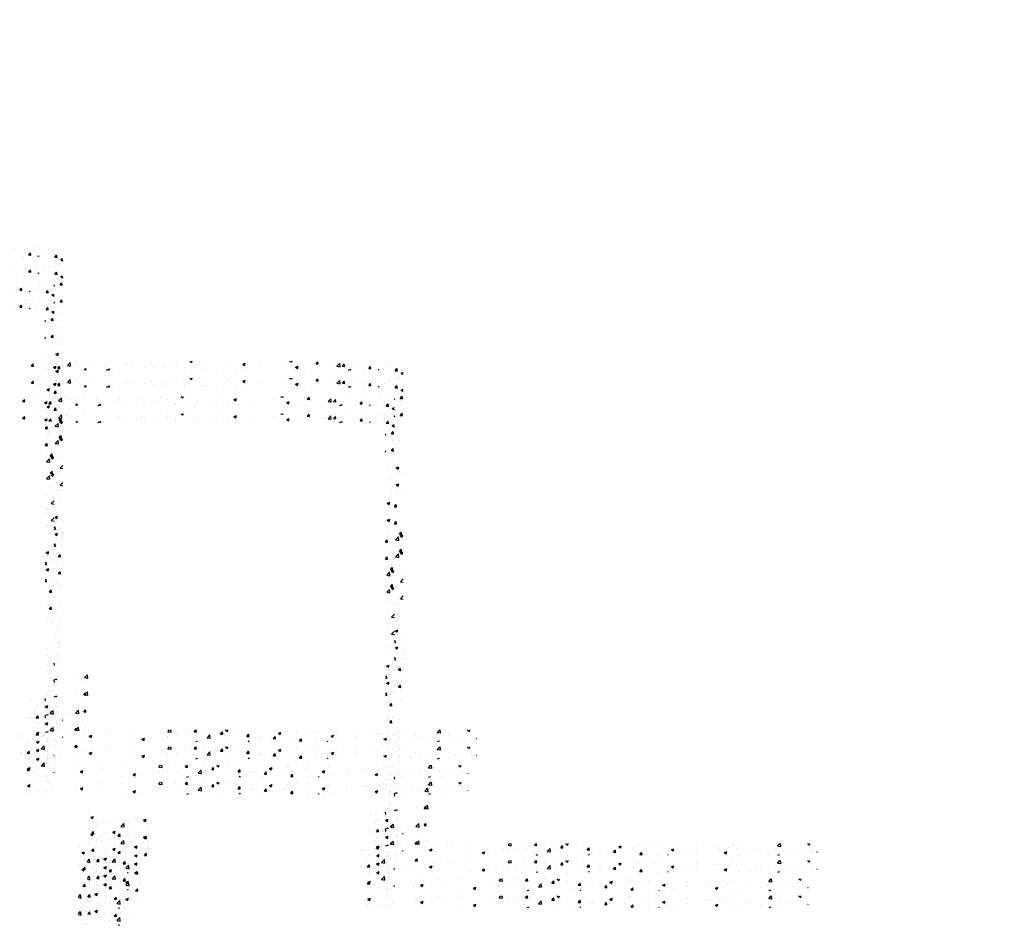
# Model space of a CAD drawing. Extents: x -210 to 4628, y -2287 to 14168.
# Tile 23 of 46: x 2054 to 2724, y 4033 to 4649. Entities that reach past the tile are written whole.
import ezdxf

# ---------------------------------------------------------------- set-up
doc = ezdxf.new("R2010")
doc.units = 0
doc.header["$LTSCALE"] = 24
doc.layers.get('0').update_dxf_attribs({"linetype": 'CONTINUOUS'})
for name, color, linetype in [('E1', 4, 'CONTINUOUS'), ('FIXT', 6, 'CONTINUOUS'), ('S1', 4, 'CONTINUOUS')]:
    doc.layers.add(name, color=color, linetype=linetype)

# ---------------------------------------------------------------- blocks, each defined once
blk = doc.blocks.new('*X')
at = {"color": 0}
for p, q in [((2200.6, 1842.6), (2203, 1845.5)), ((2200.6, 1842.6), (2203.6, 1842.4)), ((2203.6, 1842.4), (2203, 1845.5)), ((2209.6, 1841.1), (2209.6, 1841.1)), ((2221.6, 1848.1), (2221.6, 1848.1)), ((2221.7, 1839.5), (2221.7, 1839.5)), ((2230.6, 1841.1), (2234.1, 1842.4)), ((2230.6, 1841.1), (2233.1, 1839.4)), ((2232.5, 1841.6), (2232.5, 1841.6)), ((2233.1, 1839.4), (2234.1, 1842.4)), ((2234.9, 1844.3), (2234.9, 1844.3)), ((2236.4, 1839.5), (2238.8, 1842.4)), ((2236.4, 1839.5), (2239.4, 1839.2)), ((2239.4, 1839.2), (2238.8, 1842.4)), ((2248.3, 1847), (2248.3, 1847)), ((2249.5, 1843.3), (2253.4, 1847.4)), ((2249.5, 1843.3), (2253.9, 1842.6)), ((2253.2, 1843.7), (2253.2, 1843.7)), ((2253.9, 1842.6), (2253.4, 1847.4)), ((2260.9, 1848.1), (2260.9, 1848.1)), ((2261.7, 1846.6), (2261.7, 1846.6)), ((2265.8, 1845.3), (2265.8, 1845.3)), ((2273, 1837.2), (2274.7, 1839.2)), ((2275.1, 1837.2), (2274.7, 1839.2)), ((2275, 1845.9), (2275, 1845.9)), ((2284.7, 1847.8), (2284.7, 1847.8)), ((2301.7, 1844.7), (2301.7, 1844.7)), ((2302.8, 1840.7), (2302.8, 1840.7)), ((2302.8, 1837.2), (2306, 1838.4)), ((2304.9, 1837.2), (2306.7, 1839.1)), ((2305.6, 1837.2), (2306, 1838.4)), ((2307, 1837.2), (2306.7, 1839.1)), ((2311.2, 1838.2), (2311.2, 1838.2)), ((2328.4, 1843.6), (2328.4, 1843.6)), ((2332, 1845.7), (2332, 1845.7)), ((2337.2, 1841.9), (2337.2, 1841.9)), ((2355.1, 1842.5), (2355.1, 1842.5)), ((2362.8, 1845.4), (2362.8, 1845.4)), ((2366.2, 1840.6), (2366.2, 1840.6)), ((2378.7, 1842.2), (2378.7, 1842.2)), ((2381.8, 1841.3), (2381.8, 1841.3)), ((2388.1, 1848.6), (2388.1, 1848.6)), ((2397.6, 1844.7), (2397.6, 1844.7)), ((2408.4, 1840.2), (2408.4, 1840.2)), ((2409.4, 1838.2), (2409.4, 1838.2)), ((2416.4, 1849.2), (2416.4, 1849.2)), ((2416.4, 1849.2), (2418.8, 1847.5)), ((2418.8, 1847.5), (2419.4, 1849.2)), ((2429.2, 1848.9), (2429.2, 1848.9)), ((2435.1, 1839.1), (2435.1, 1839.1)), ((2438.5, 1843.2), (2438.5, 1843.2)), ((2439.1, 1839.2), (2439.1, 1839.2)), ((2461.8, 1838), (2461.8, 1838)), ((2464.4, 1842.4), (2464.4, 1842.4)), ((2467.7, 1848.2), (2467.7, 1848.2)), ((2479.1, 1837.4), (2479.1, 1837.4)), ((2488.2, 1845.2), (2491.7, 1846.5)), ((2488.2, 1845.2), (2490.7, 1843.5)), ((2490.3, 1846.2), (2490.3, 1846.2)), ((2490.7, 1843.5), (2491.7, 1846.5)), ((2491.6, 1839.1), (2491.6, 1839.1)), ((2510.5, 1841.6), (2510.5, 1841.6)), ((2542.1, 1845.7), (2542.1, 1845.7)), ((2552.3, 1848.9), (2552.5, 1849.2)), ((2552.3, 1848.9), (2555.3, 1848.6)), ((2554.6, 1847.4), (2554.6, 1847.4)), ((2555.3, 1848.6), (2555.1, 1849.2)), ((2560.1, 1841.2), (2563.6, 1842.5)), ((2560.1, 1841.2), (2562.6, 1839.5)), ((2562.6, 1839.5), (2563.6, 1842.5)), ((2566.6, 1840), (2566.6, 1840)), ((2582.3, 1838.4), (2582.3, 1838.4)), ((2588.1, 1845.7), (2590.5, 1848.6)), ((2588.1, 1845.7), (2591.1, 1845.5)), ((2591.1, 1845.5), (2590.5, 1848.6)), ((2592.3, 1843.5), (2592.3, 1843.5)), ((2611.4, 1843.4), (2611.4, 1843.4)), ((2616.4, 1842.4), (2620.3, 1846.4)), ((2616.4, 1842.4), (2620.8, 1841.7)), ((2617.6, 1846.7), (2617.6, 1846.7)), ((2620.8, 1841.7), (2620.3, 1846.4)), ((2623.4, 1838.5), (2623.4, 1838.5)), ((2624, 1842.6), (2626.4, 1845.5)), ((2624, 1842.6), (2627, 1842.3)), ((2627, 1842.3), (2626.4, 1845.4)), ((2632, 1837.2), (2635.4, 1838.5)), ((2635, 1837.2), (2635.4, 1838.5)), ((2640.6, 1848.4), (2640.6, 1848.4)), ((2652.6, 1837.4), (2652.6, 1837.4)), ((2655, 1842.6), (2655, 1842.6)), ((2659.9, 1839.4), (2662.3, 1842.3)), ((2659.9, 1839.4), (2662.8, 1839.2)), ((2662.8, 1839.2), (2662.3, 1842.3)), ((2667.5, 1844.3), (2667.5, 1844.3)), ((2668.6, 1837.4), (2668.6, 1837.4)), ((2669.2, 1848.8), (2669.2, 1848.8)), ((2672.7, 1837.2), (2673.6, 1838.2)), ((2673.8, 1837.2), (2673.7, 1838.2)), ((2681.7, 1842.4), (2681.7, 1842.4)), ((2686.5, 1846.8), (2686.5, 1846.8)), ((2693.8, 1840.6), (2693.8, 1840.6)), ((2695.7, 1836.3), (2698.1, 1839.2)), ((2695.8, 1847.6), (2695.8, 1847.6)), ((2698.7, 1836), (2698.1, 1839.2)), ((2695.7, 1836.3), (2698.7, 1836)), ((2700.8, 1824.9), (2700.8, 1824.9)), ((2702, 1827.8), (2702, 1827.8)), ((2703.8, 1833.2), (2706.7, 1834.3)), ((2703.8, 1833.2), (2706.3, 1831.5)), ((2704.9, 1831.2), (2704.9, 1831.2)), ((2706.3, 1831.5), (2706.7, 1832.7)), ((2704.2, 1813.1), (2704.2, 1813.1)), ((2694.7, 1798.1), (2695.1, 1798.2)), ((2694.7, 1797), (2695.1, 1798.2)), ((2702.7, 1798.7), (2705.1, 1801.6)), ((2702.7, 1798.7), (2705.6, 1798.4)), ((2705.6, 1798.4), (2705.1, 1801.6)), ((2698.8, 1795.1), (2698.8, 1795.1)), ((2702.9, 1795.5), (2702.9, 1795.5)), ((2696.9, 1776.2), (2696.9, 1776.2)), ((2700.7, 1761.6), (2700.7, 1761.6)), ((2699.3, 1750.2), (2699.3, 1750.2)), ((2698.6, 1731.8), (2698.6, 1731.8)), ((2702.1, 1740.9), (2702.1, 1740.9)), ((2701.5, 1722.8), (2701.5, 1722.8)), ((2697.1, 1704.2), (2700.6, 1705.6)), ((2697.1, 1704.2), (2699.6, 1702.6)), ((2699.6, 1702.6), (2700.6, 1705.6)), ((2700.5, 1698.3), (2700.5, 1698.3)), ((2706.3, 1698.1), (2706.3, 1698.1)), ((2696.4, 1672.7), (2696.4, 1672.7)), ((2698.5, 1668.5), (2698.5, 1668.5)), ((2694.7, 1651.6), (2697, 1654.3)), ((2694.7, 1651.4), (2697.5, 1651.1)), ((2697.5, 1651.1), (2697, 1654.3)), ((2699.4, 1650.6), (2699.4, 1650.6)), ((2697.2, 1640.4), (2697.2, 1640.4)), ((2698.8, 1632.5), (2698.8, 1632.5)), ((2700.4, 1635), (2700.4, 1635)), ((2696.3, 1606.2), (2700.2, 1610.2)), ((2700.7, 1605.5), (2700.2, 1610.2)), ((2701.5, 1613.8), (2703.9, 1616.7)), ((2701.5, 1613.8), (2704.5, 1613.5)), ((2702.6, 1611.6), (2706.1, 1612.9)), ((2702.6, 1611.6), (2705.1, 1609.9)), ((2703.4, 1620.6), (2703.4, 1620.6)), ((2704.5, 1613.5), (2703.9, 1616.7)), ((2704.6, 1615.3), (2704.6, 1615.3)), ((2705.1, 1609.9), (2706.1, 1612.9)), ((2696.3, 1606.2), (2700.7, 1605.5)), ((2698.3, 1605.2), (2698.3, 1605.2)), ((2704.2, 1588.3), (2704.2, 1588.3)), ((2700.2, 1571.7), (2700.2, 1571.7)), ((2696.7, 1560.3), (2696.7, 1560.3)), ((2696, 1542.2), (2696, 1542.2)), ((2698.2, 1541.8), (2698.2, 1541.8)), ((2700.7, 1542.9), (2700.7, 1542.9)), ((2702.9, 1549.2), (2706.7, 1553.1)), ((2702.9, 1549.2), (2706.7, 1548.6)), ((2701.8, 1525), (2701.8, 1525)), ((2700.1, 1508.4), (2700.1, 1508.4)), ((2696, 1482.7), (2699.5, 1484)), ((2696, 1482.7), (2698.5, 1481)), ((2698, 1478.5), (2698, 1478.5)), ((2698.5, 1481), (2699.5, 1484)), ((2706.4, 1478.1), (2706.4, 1478.1)), ((2694.7, 1468.1), (2695.8, 1469.4)), ((2694.7, 1466.4), (2696.4, 1466.2)), ((2696.4, 1466.2), (2695.8, 1469.4)), ((2697.7, 1465.4), (2697.7, 1465.4)), ((2705.8, 1461.5), (2705.8, 1461.5)), ((2706.4, 1471.6), (2706.4, 1471.6)), ((2699.1, 1434.7), (2699.1, 1434.7)), ((2699.9, 1445), (2699.9, 1445)), ((2705.2, 1444.8), (2705.2, 1444.8)), ((2698.5, 1433.1), (2698.5, 1433.1)), ((2700.3, 1428.9), (2702.7, 1431.7)), ((2700.3, 1428.9), (2703.3, 1428.6)), ((2703.3, 1428.6), (2702.7, 1431.7)), ((2704.6, 1428.2), (2704.6, 1428.2)), ((2697.9, 1415.2), (2697.9, 1415.2)), ((2704, 1411.6), (2704, 1411.6)), ((2704.7, 1413.3), (2704.7, 1413.3)), ((2702.2, 1361.6), (2702.2, 1361.6)), ((2696.3, 1344.4), (2696.3, 1344.4)), ((2697.7, 1351.9), (2697.7, 1351.9)), ((2701.6, 1345), (2701.6, 1345)), ((2701, 1328.3), (2701, 1328.3)), ((2702, 1335.7), (2702, 1335.7)), ((2699.6, 1318.4), (2699.6, 1318.4)), ((2700.4, 1311.7), (2700.4, 1311.7)), ((2701.6, 1309.1), (2701.6, 1309.1)), ((2701.6, 1309.1), (2701.6, 1309.1)), ((2697.6, 1288.6), (2697.6, 1288.6)), ((2699.8, 1295), (2699.8, 1295)), ((2699.8, 1295), (2699.8, 1295)), ((2701, 1291), (2701, 1291)), ((2695.2, 1281.3), (2694.7, 1283.9)), ((2694.7, 1281.4), (2695.2, 1281.3)), ((2699.1, 1278.4), (2699.1, 1278.4)), ((2694.9, 1261.2), (2698.4, 1262.5)), ((2697.9, 1261.2), (2698.4, 1262.5)), ((2698.5, 1261.8), (2698.5, 1261.8)), ((2724.2, 1265.3), (2724.2, 1265.3)), ((2736, 1264.3), (2739.9, 1268.3)), ((2736, 1264.3), (2740.5, 1263.6)), ((2740.5, 1263.6), (2739.9, 1268.3)), ((2737.7, 1259.9), (2737.7, 1259.9)), ((2278.7, 1235.4), (2278.7, 1235.4)), ((2662.6, 1233.7), (2662.6, 1233.7)), ((2680.5, 1234.3), (2680.5, 1234.3)), ((2735, 1240.8), (2737.4, 1243.7)), ((2735, 1240.8), (2738, 1240.6)), ((2738, 1240.6), (2737.4, 1243.7)), ((2279, 1224.1), (2279, 1224.1)), ((2281.4, 1228.8), (2284.9, 1230.1)), ((2281.4, 1228.8), (2283.9, 1227.1)), ((2283.9, 1227.1), (2284.9, 1230.1)), ((2288.7, 1222.3), (2288.7, 1222.3)), ((2297.1, 1219.9), (2297.1, 1219.9)), ((2305.7, 1223), (2305.7, 1223)), ((2309.6, 1221.5), (2309.6, 1221.5)), ((2314.7, 1226), (2314.7, 1226)), ((2318.5, 1223.5), (2318.5, 1223.5)), ((2322.4, 1216.5), (2326.3, 1220.6)), ((2326.9, 1215.8), (2326.3, 1220.6)), ((2328.6, 1224), (2328.6, 1224)), ((2332.4, 1221.9), (2332.4, 1221.9)), ((2340.3, 1229.6), (2340.3, 1229.6)), ((2347.7, 1228.5), (2347.7, 1228.5)), ((2353.2, 1224.8), (2356.7, 1226.1)), ((2353.2, 1224.8), (2355.7, 1223.1)), ((2355.7, 1223.1), (2356.7, 1226.1)), ((2359.1, 1220.7), (2359.1, 1220.7)), ((2360.2, 1228.2), (2360.2, 1228.2)), ((2661.5, 1231.9), (2661.5, 1231.9)), ((2668.3, 1220.3), (2668.3, 1220.3)), ((2671.4, 1224.7), (2671.4, 1224.7)), ((2673.2, 1227), (2673.2, 1227)), ((2682.7, 1224.9), (2686.2, 1226.2)), ((2682.7, 1224.9), (2685.2, 1223.2)), ((2685.2, 1223.2), (2686.2, 1226.2)), ((2689.3, 1232.6), (2689.3, 1232.6)), ((2697.3, 1228.5), (2697.3, 1228.5)), ((2697.4, 1225.3), (2697.4, 1225.3)), ((2699.9, 1225.9), (2699.9, 1225.9)), ((2282.6, 1206.4), (2285.1, 1209.3)), ((2282.6, 1206.4), (2285.6, 1206.1)), ((2285.6, 1206.1), (2285.1, 1209.3)), ((2289.4, 1218.5), (2289.4, 1218.5)), ((2301.3, 1207.5), (2301.3, 1207.5)), ((2311.2, 1208.7), (2314.7, 1210)), ((2311.2, 1208.7), (2313.7, 1207)), ((2313.7, 1207), (2314.7, 1210)), ((2314.1, 1209.4), (2314.1, 1209.4)), ((2322.4, 1216.5), (2326.9, 1215.8)), ((2330.5, 1212.5), (2330.5, 1212.5)), ((2339.7, 1212.9), (2339.7, 1212.9)), ((2347, 1208.4), (2347, 1208.4)), ((2359.5, 1210.1), (2359.5, 1210.1)), ((2359.7, 1217.5), (2359.7, 1217.5)), ((2667.3, 1214.6), (2667.3, 1214.6)), ((2670.2, 1209.5), (2672.6, 1212.4)), ((2670.2, 1209.5), (2673.2, 1209.2)), ((2670.7, 1208.1), (2670.7, 1208.1)), ((2673.2, 1209.2), (2672.6, 1212.4)), ((2679.4, 1207.2), (2679.4, 1207.2)), ((2680.3, 1209.3), (2680.3, 1209.3)), ((2689.3, 1215.6), (2691.7, 1218.1)), ((2689.3, 1215.6), (2691.7, 1215.2)), ((2691.7, 1218.1), (2693.2, 1219.6)), ((2691.7, 1215.2), (2693.8, 1214.9)), ((2693.8, 1214.9), (2693.2, 1219.6)), ((2696.7, 1211.8), (2696.7, 1211.8)), ((2698.9, 1218.8), (2698.9, 1218.8)), ((2706.1, 1206.4), (2706.7, 1207.1)), ((2706.1, 1206.4), (2706.7, 1206.3)), ((2738.6, 1219.3), (2738.6, 1219.3)), ((2284, 1200.1), (2284, 1200.1)), ((2288.1, 1205.7), (2288.1, 1205.7)), ((2296, 1197.4), (2296, 1197.4)), ((2296.5, 1201.8), (2296.5, 1201.8)), ((2315.4, 1204.3), (2315.4, 1204.3)), ((2318.5, 1203.3), (2318.7, 1203.5)), ((2318.5, 1203.3), (2318.7, 1203.2)), ((2318.7, 1203.5), (2320.9, 1206.1)), ((2318.7, 1203.2), (2321.5, 1203)), ((2321.5, 1203), (2320.9, 1206.1)), ((2322.6, 1196.3), (2322.6, 1196.3)), ((2339.1, 1196.3), (2339.1, 1196.3)), ((2349.3, 1195.2), (2349.3, 1195.2)), ((2349.6, 1195), (2349.6, 1195)), ((2354.4, 1200.1), (2356.8, 1203)), ((2354.4, 1200.1), (2357.4, 1199.9)), ((2357.4, 1199.9), (2356.8, 1203)), ((2685.7, 1199.1), (2685.7, 1199.1)), ((2696.1, 1195.2), (2696.1, 1195.2)), ((2698.2, 1200.7), (2698.2, 1200.7)), ((2706.1, 1206.1), (2706.1, 1206.1)), ((2732.7, 1204.9), (2732.7, 1204.9)), ((2849.4, 1190.7), (2851.7, 1193.2)), ((2853.8, 1190.1), (2853.5, 1193.2)), ((2885.4, 1190.7), (2887.5, 1193.2)), ((2888.4, 1190.4), (2887.9, 1193.2)), ((2928.1, 1192.7), (2929.2, 1193.2)), ((2930.6, 1191.1), (2931.3, 1193.2)), ((3216.3, 1189.8), (3219.6, 1193.2)), ((3220.7, 1189.1), (3220.3, 1193.2)), ((3257.5, 1192.9), (3258.4, 1193.2)), ((3260, 1191.2), (3260.7, 1193.2)), ((2279.8, 1191.9), (2279.8, 1191.9)), ((2283.3, 1182.1), (2283.3, 1182.1)), ((2287.5, 1189), (2287.5, 1189)), ((2291.3, 1185), (2291.3, 1185)), ((2302.3, 1184.6), (2302.3, 1184.6)), ((2306.5, 1190.7), (2306.5, 1190.7)), ((2313.4, 1192.8), (2313.4, 1192.8)), ((2320.4, 1190), (2320.4, 1190)), ((2333.2, 1189.6), (2333.2, 1189.6)), ((2333.8, 1188.7), (2333.8, 1188.7)), ((2338.5, 1179.6), (2338.5, 1179.6)), ((2341.1, 1188.5), (2344.6, 1189.9)), ((2341.1, 1188.5), (2343.6, 1186.8)), ((2343.6, 1186.8), (2344.6, 1189.9)), ((2346.4, 1190.4), (2346.4, 1190.4)), ((2359.9, 1188.5), (2359.9, 1188.5)), ((2669.6, 1181.7), (2669.6, 1181.7)), ((2670.1, 1191.4), (2670.1, 1191.4)), ((2670.2, 1186.8), (2670.2, 1186.8)), ((2670.5, 1188.6), (2674, 1190)), ((2670.5, 1188.6), (2673, 1187)), ((2673, 1187), (2674, 1190)), ((2685.1, 1181), (2685.1, 1181)), ((2696.3, 1180.5), (2696.3, 1180.5)), ((2699.4, 1191.8), (2699.4, 1191.8)), ((2704, 1183.5), (2704, 1183.5)), ((2735.6, 1187.6), (2735.6, 1187.6)), ((2742.4, 1184.6), (2745.9, 1186)), ((2742.4, 1184.6), (2744.9, 1183)), ((2744.9, 1182.9), (2745.9, 1186)), ((2746.4, 1185.3), (2746.4, 1185.3)), ((2748.1, 1189.3), (2748.1, 1189.3)), ((2767.1, 1191.8), (2767.1, 1191.8)), ((2772.4, 1189), (2772.4, 1189)), ((2798.1, 1192.5), (2798.1, 1192.5)), ((2813.9, 1182), (2813.9, 1182)), ((2814.2, 1180.6), (2817.7, 1182)), ((2814.2, 1180.6), (2814.9, 1180.2)), ((2814.9, 1180.2), (2816.7, 1178.9)), ((2816.7, 1178.9), (2817.1, 1180.2)), ((2816.9, 1180.4), (2816.9, 1180.4)), ((2817.1, 1180.2), (2817.7, 1182)), ((2843.1, 1187), (2843.1, 1187)), ((2848.5, 1184.5), (2848.5, 1184.5)), ((2848.7, 1182.8), (2848.7, 1182.8)), ((2849.4, 1190.7), (2853.8, 1190.1)), ((2861, 1186.2), (2861, 1186.2)), ((2872.2, 1192), (2872.2, 1192)), ((2874.4, 1186.3), (2874.4, 1186.3)), ((2880, 1188.7), (2880, 1188.7)), ((2884.2, 1181), (2884.2, 1181)), ((2885.4, 1190.7), (2888.4, 1190.4)), ((2899.6, 1189.5), (2899.6, 1189.5)), ((2902.8, 1182.5), (2906.7, 1186.5)), ((2902.8, 1182.5), (2907.2, 1181.8)), ((2907.2, 1181.8), (2906.7, 1186.5)), ((2911.5, 1192.8), (2911.5, 1192.8)), ((2913.4, 1186), (2913.4, 1186)), ((2921.2, 1187.5), (2923.7, 1190.4)), ((2921.2, 1187.5), (2924.2, 1187.3)), ((2924.2, 1187.3), (2923.7, 1190.4)), ((2928.1, 1192.7), (2930.6, 1191.1)), ((2942.5, 1191), (2942.5, 1191)), ((2950.6, 1180.2), (2950.6, 1180.2)), ((2957.1, 1184.4), (2959.5, 1187.3)), ((2957.1, 1184.4), (2960.1, 1184.1)), ((2960.1, 1184.1), (2959.5, 1187.3)), ((2961.4, 1181.4), (2961.4, 1181.4)), ((2973.9, 1183), (2973.9, 1183)), ((2975.9, 1183.4), (2975.9, 1183.4)), ((2992.9, 1185.5), (2992.9, 1185.5)), ((2993, 1181.3), (2995.4, 1184.1)), ((2993, 1181.3), (2996, 1181)), ((2996, 1181), (2995.4, 1184.1)), ((3000, 1188.7), (3003.5, 1190.1)), ((3000, 1188.7), (3002.4, 1187.1)), ((3001.9, 1187.1), (3001.9, 1187.1)), ((3002.4, 1187.1), (3003.5, 1190.1)), ((3020, 1183.5), (3020, 1183.5)), ((3024.4, 1189.7), (3024.4, 1189.7)), ((3026.4, 1192.5), (3026.4, 1192.5)), ((3027.5, 1190.6), (3027.5, 1190.6)), ((3028.8, 1178.1), (3031.2, 1181)), ((3031.8, 1177.9), (3031.2, 1181)), ((3037, 1191.3), (3037, 1191.3)), ((3049.1, 1188.5), (3049.1, 1188.5)), ((3053, 1191.4), (3053, 1191.4)), ((3071.8, 1184.7), (3075.3, 1186.1)), ((3071.8, 1184.7), (3074.3, 1183.1)), ((3074.3, 1183.1), (3075.3, 1186.1)), ((3078.2, 1180.9), (3078.2, 1180.9)), ((3079.7, 1190.3), (3079.7, 1190.3)), ((3086.8, 1179.9), (3086.8, 1179.9)), ((3103.8, 1184.5), (3103.8, 1184.5)), ((3105.8, 1182.4), (3105.8, 1182.4)), ((3106.4, 1189.2), (3106.4, 1189.2)), ((3129.1, 1187.7), (3129.1, 1187.7)), ((3133.1, 1188), (3133.1, 1188)), ((3137.4, 1186.6), (3137.4, 1186.6)), ((3143.7, 1180.7), (3147.2, 1182.1)), ((3143.7, 1180.7), (3146.2, 1179.1)), ((3146.2, 1179.1), (3147.2, 1182.1)), ((3149.9, 1188.2), (3149.9, 1188.2)), ((3155.1, 1191.4), (3155.1, 1191.4)), ((3159.8, 1186.9), (3159.8, 1186.9)), ((3168.8, 1190.7), (3168.8, 1190.7)), ((3186.5, 1185.8), (3186.5, 1185.8)), ((3192.8, 1183.7), (3192.8, 1183.7)), ((3205.4, 1181.5), (3205.4, 1181.5)), ((3213.2, 1184.7), (3213.2, 1184.7)), ((3216.3, 1189.8), (3220.7, 1189.1)), ((3222, 1188.7), (3222, 1188.7)), ((3231.3, 1185.2), (3231.3, 1185.2)), ((3239.9, 1183.5), (3239.9, 1183.5)), ((3250.3, 1183.4), (3250.3, 1183.4)), ((3257, 1188.8), (3257, 1188.8)), ((3257.5, 1192.9), (3260, 1191.2)), ((3262.8, 1185.1), (3262.8, 1185.1)), ((3263.1, 1182.8), (3263.1, 1182.8)), ((3266.6, 1182.4), (3266.6, 1182.4)), ((3269.7, 1181.5), (3270.1, 1182)), ((3269.7, 1181.5), (3270.1, 1181.4)), ((2276.7, 1168.9), (2279.6, 1171.9)), ((2276.7, 1167.7), (2280.1, 1167.1)), ((2280.1, 1167.1), (2279.6, 1171.9)), ((2286, 1172), (2286, 1172)), ((2286.9, 1172.4), (2286.9, 1172.4)), ((2289.6, 1168.8), (2292, 1171.7)), ((2289.6, 1168.8), (2292.6, 1168.5)), ((2292.6, 1168.5), (2292, 1171.7)), ((2299.1, 1172.4), (2302.6, 1173.7)), ((2299.1, 1172.4), (2301.6, 1170.7)), ((2301.6, 1170.7), (2302.6, 1173.7)), ((2312.7, 1170.9), (2312.7, 1170.9)), ((2312.8, 1176.1), (2312.8, 1176.1)), ((2320.7, 1169), (2320.7, 1169)), ((2325.4, 1165.6), (2327.9, 1168.5)), ((2328.4, 1165.4), (2327.9, 1168.5)), ((2333.2, 1170.6), (2333.2, 1170.6)), ((2339.4, 1169.8), (2339.4, 1169.8)), ((2672.6, 1179.3), (2672.6, 1179.3)), ((2695.5, 1178.5), (2695.5, 1178.5)), ((2798, 1177.9), (2798, 1177.9)), ((2822.7, 1179.1), (2822.7, 1179.1)), ((2887.6, 1177.2), (2889.6, 1178)), ((2889.3, 1177.2), (2889.6, 1178)), ((2929.8, 1177.2), (2929.8, 1177.2)), ((2959, 1177.2), (2960, 1178.3)), ((2960.1, 1177.2), (2960, 1178.3)), ((2990.8, 1178.5), (2990.8, 1178.5)), ((3028.8, 1178.1), (3031.8, 1177.9)), ((3052.2, 1177.2), (3052.2, 1177.2)), ((3066.5, 1177.2), (3067.1, 1177.8)), ((3067.2, 1177.2), (3067.1, 1177.8)), ((3074.3, 1178.3), (3074.3, 1178.3)), ((3163.7, 1178.7), (3163.7, 1178.7)), ((3180.1, 1178.3), (3180.1, 1178.3)), ((3216.7, 1177.2), (3219, 1178.1)), ((3218.7, 1179.3), (3218.7, 1179.3)), ((3218.7, 1177.2), (3219, 1178.1)), ((3234, 1177.7), (3234, 1177.7)), ((2286.3, 1155.7), (2286.3, 1155.7)), ((2289.1, 1164.8), (2289.1, 1164.8)), ((2289.2, 1155.2), (2289.2, 1155.2)), ((2312.2, 1159.5), (2312.2, 1159.5)), ((2318.4, 1160.2), (2318.4, 1160.2)), ((2325.4, 1165.6), (2328.4, 1165.4)), ((2329, 1159.5), (2332.9, 1163.6)), ((2329, 1159.5), (2333.5, 1158.9)), ((2331.3, 1153.2), (2332.4, 1153.6)), ((2332.3, 1153.2), (2332.4, 1153.6)), ((2333.5, 1158.8), (2332.9, 1163.6)), ((2337.9, 1163), (2337.9, 1163)), ((2339, 1153.4), (2339, 1153.4)), ((2347.5, 1165.2), (2347.5, 1165.2))]:
    blk.add_line(p, q, dxfattribs=at)
blk = doc.blocks.new('XEBACK')
at = {"layer": 'S1', "color": 0}
blk.add_lwpolyline([(2724.12, 4649.14)], dxfattribs=at)
at = {"layer": 'FIXT', "color": 0, "xscale": 0.5, "yscale": 0.5, "zscale": 0.5}
for p in [(730.02, 3569.46), (730.02, 3557.88), (724, 3545.39), (724, 3533.81), (961.63, 3492.2), (961.63, 3480.62), (955.61, 3468.14), (955.61, 3456.56)]:
    blk.add_blockref('*X', p, dxfattribs=at)

msp = doc.modelspace()

# ---------------------------------------------------------------- block references
at = {"layer": 'E1', "color": 0}
msp.add_blockref('XEBACK', (0, 0), dxfattribs=at)

doc.saveas('drawing.dxf')
